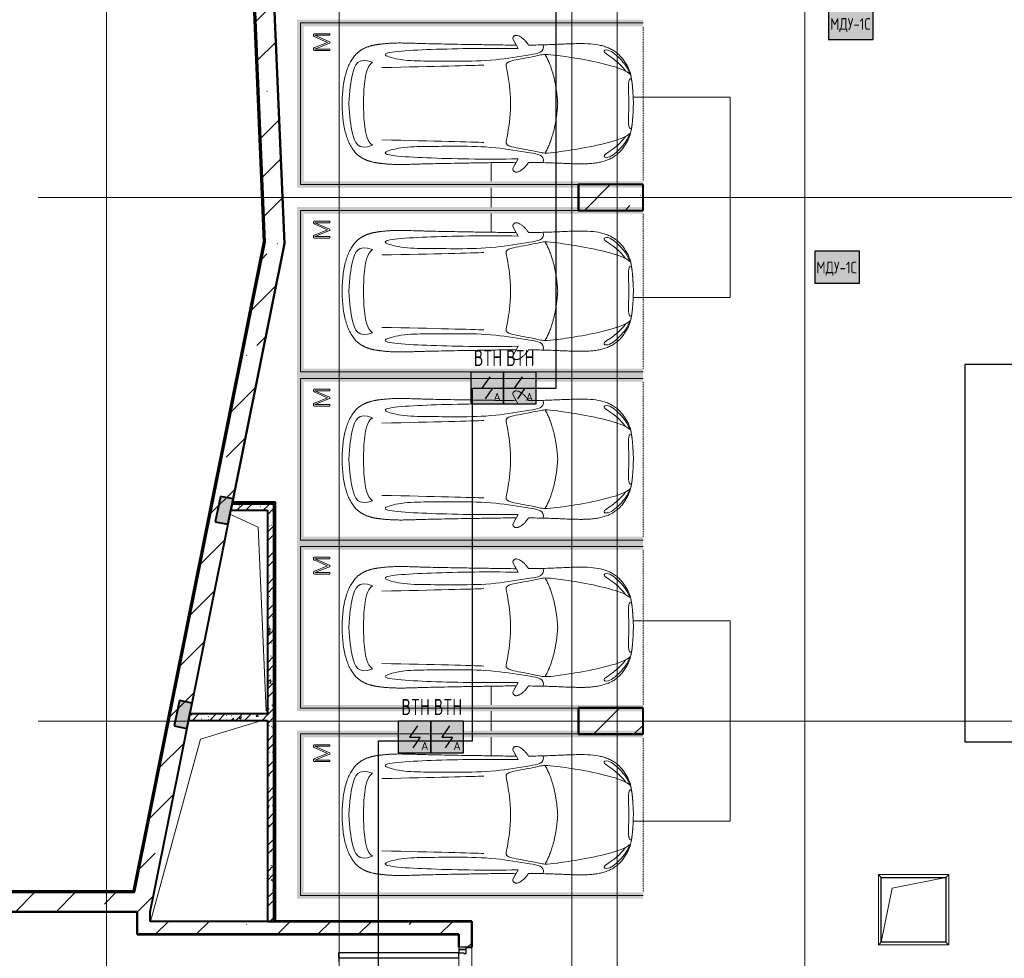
# Model space of a CAD drawing. Header units: millimetres. Extents: x -135639 to 224623, y -383017 to -59102.
# Tile 183 of 256: x 69253 to 84482, y -275387 to -260866. Entities that reach past the tile are written whole.
import ezdxf
from ezdxf.enums import TextEntityAlignment as Align

# ---------------------------------------------------------------- set-up
doc = ezdxf.new("R2010")
doc.units = ezdxf.units.MM
for name, pattern in [('CONTINOUS', [0]), ('Линия сетки', [25, 20, -2.5, 0, -2.5]), ('Невидимые', [5, 3, -2]), ('Штрих_3_3_', [6, 3, -3])]:
    doc.linetypes.add(name, pattern=pattern)
for name, color, linetype, lineweight in [('A-000-M_MASS', 7, 'Continuous', 18), ('A-200-M_WALL', 7, 'Continuous', 18), ('A-200-M_WALL_EXT', 7, 'Continuous', 18), ('A-200-M_WALL_INT', 7, 'Continuous', 18), ('A-200-M_WALL_PAT', 7, 'Continuous', 40), ('A-314-M_WINDOW', 7, 'Continuous', 18), ('A-325-M_DOOR', 7, 'Continuous', 18), ('A-325-M_DOOR__FRAME', 7, 'Continuous', 30), ('A-325-M_DOOR_OPENING', 7, 'Continuous', 18), ('A-325-M_DOOR_PANEL', 7, 'Continuous', 30), ('C-953-M_PARKING', 7, 'Continuous', 18), ('C-953-MH_PARKING', 7, 'Невидимые', 18), ('S-160-M_FOUND', 7, 'Continuous', 18), ('S-280-M_COLUMN', 7, 'Continuous', 18), ('S-280-M_STRUCT_FRAME', 7, 'Continuous', 18), ('Z-030-M_GRID', 7, 'Continuous', 9), ('Арматура воздуховодов', 7, 'Continuous', 18), ('ОС', 5, 'Continuous', 25), ('ПС', 7, 'Continuous', 40), ('СС-011-ПОЖ-СИГНАЛИЗАЦИЯ', 1, 'Continuous', 30)]:
    doc.layers.add(name, color=color, linetype=linetype, lineweight=lineweight)
doc.layers.add('ССПС', color=5, linetype='Continuous')
doc.styles.add('1111', font='isocpeur.ttf')
pattern_1 = [(50, (0, 0), (437.2423, -38.2536), [45.72, -502.92]), (355, (0, 0), (-84.5828, 458.5367), [36.576, -402.336]), (100.451, (36.44, -3.2), (352.662, 420.2802), [38.856, -427.416]), (46.184, (0, 121.9), (650.59, -100.9033), [68.58, -754.38]), (96.636, (54.2, 113.5), (569.766, 593.8263), [58.284, -641.125]), (351.184, (0, 121.9), (569.7716, 593.8214), [54.864, -603.504]), (21, (60.96, 91.44), (363.875, -245.4366), [45.72, -502.92]), (326, (60.96, 91.44), (148.3253, 442.0518), [36.576, -402.336]), (71.451, (91.3, 71), (512.201, 196.6115), [38.856, -427.416]), (37.5, (0, 0), (7.41278, 202.9318), [6.706, -390.754, 6.706, -401.726, -403.86]), (37.5, (0, 0), (7.41278, 202.9318), [-805.891, 6.706, -397.154]), (7.5, (0, 0), (160.36715, 240.43305), [6.706, -226.162, 6.706, -381.61, -153.924]), (7.5, (0, 0), (160.36715, 240.43305), [-621.182, 6.706, -147.218]), (327.5, (-135.94, 0), (325.41783, -13.7491), [6.706, -145.694, 6.706, -468.782, -630.936]), (327.5, (-135.94, 0), (325.41783, -13.7491), [-627.888, 6.706, -624.23]), (317.5, (-196.9, 0), (355.51, 61.0244), [6.706, -191.414, 6.706, -309.067, -448.056]), (317.5, (-196.9, 0), (355.51, 61.0244), [-513.893, 6.706, -441.35])]
pattern_2 = [(45, (0, 0), (-202.05576, 202.05576), []), (45, (134.7, 0), (-202.05576, 202.05576), [])]
pattern_3 = [(0, (0, 0), (812.8, 203.2), [67.056, -542.544, 67.056, -542.544, -3251.2]), (0, (0, 0), (812.8, 203.2), [-1219.2, 67.056, -1152.144, 67.056, -542.544, -1422.4]), (0, (0, 0), (812.8, 203.2), [-3048, 67.056, -339.344, 67.056, -948.944]), (120, (304.8, 101.6), (-582.37636, 602.30545), [67.056, -542.544, 67.056, -542.544, -3251.2]), (120, (304.8, 101.6), (-582.37636, 602.30545), [-1219.2, 67.056, -1152.144, 67.056, -542.544, -1422.4]), (120, (304.8, 101.6), (-582.37636, 602.30545), [-3048, 67.056, -339.344, 67.056, -948.944]), (240, (406.4, 508), (-230.42364, -805.50545), [67.056, -542.544, 67.056, -542.544, -3251.2]), (240, (406.4, 508), (-230.42364, -805.50545), [-1219.2, 67.056, -1152.144, 67.056, -542.544, -1422.4]), (240, (406.4, 508), (-230.42364, -805.50545), [-3048, 67.056, -339.344, 67.056, -948.944])]
pattern_4 = [(45, (0, 0), (-628.618, 628.618), []), (45, (628.6, 0), (-628.618, 628.618), [1111.25, -222.25, 6.706, -215.544])]

# ---------------------------------------------------------------- blocks, each defined once
blk = doc.blocks.new('A_PAR_Parking - M-V4-B2_-11_400_')
at = {"layer": 'C-953-M_PARKING', "true_color": 0xf7f9fb}
blk.add_hatch(color=7, dxfattribs=at).paths.add_polyline_path([(-1300, -2580), (-1300, -2650), (-1200, -2650), (-1200, 2600), (1200, 2600), (1200, -2650), (1300, -2650), (1300, 2700), (-1300, 2700), (-1300, -1886)])
at = {"layer": 'A-000-M_MASS', "color": 253, "true_color": 0xaaaaaa}
for p, q in [((-853, -717), (-993, -639)), ((-906, -687), (-993, -639)), ((853, -717), (993, -639)), ((993, -639), (906, -687))]:
    blk.add_line(p, q, dxfattribs=at)
for centre, start, end in [((-1010, -678), 66.0695, 136.5816), ((1010, -678), 43.4184, 113.9305)]:
    blk.add_arc(centre, 42.2, start, end, dxfattribs=at)
for points, knots in [([(0, 2004), (-45, 2004), (-132, 2001), (-252, 1991), (-362, 1974), (-495, 1942), (-607, 1900), (-686, 1853), (-726, 1824), (-753, 1802), (-774, 1782), (-789, 1766), (-799, 1753), (-809, 1740), (-819, 1727), (-828, 1714), (-836, 1701), (-844, 1688), (-851, 1674), (-858, 1661), (-864, 1647), (-870, 1634), (-876, 1620), (-881, 1606), (-885, 1592), (-890, 1578), (-894, 1565), (-897, 1551), (-901, 1537), (-904, 1524), (-907, 1510), (-909, 1497), (-912, 1483), (-914, 1470), (-916, 1457), (-918, 1444), (-919, 1432), (-921, 1419), (-923, 1403), (-925, 1383), (-928, 1361), (-930, 1339), (-932, 1318), (-934, 1290), (-936, 1257), (-938, 1218), (-939, 1179), (-940, 1139), (-940, 1097), (-940, 1053), (-939, 1007), (-938, 956), (-936, 902), (-934, 844), (-932, 780), (-930, 688), (-926, 559), (-923, 376), (-919, 163), (-915, -82), (-911, -315), (-908, -521), (-907, -631), (-906, -687)], [0, 0, 0, 0, 0.02381, 0.047619, 0.071429, 0.095238, 0.142857, 0.166667, 0.178571, 0.190476, 0.202381, 0.208333, 0.214286, 0.220238, 0.22619, 0.232143, 0.238095, 0.244048, 0.25, 0.255952, 0.261905, 0.267857, 0.27381, 0.279762, 0.285714, 0.291667, 0.297619, 0.303571, 0.309524, 0.315476, 0.321429, 0.327381, 0.333333, 0.339286, 0.345238, 0.35119, 0.357143, 0.363095, 0.369048, 0.380952, 0.392857, 0.404762, 0.416667, 0.428571, 0.452381, 0.47619, 0.5, 0.52381, 0.547619, 0.571429, 0.595238, 0.619048, 0.642857, 0.666667, 0.690476, 0.714286, 0.761905, 0.809524, 0.857143, 0.904762, 0.952381, 0.97619, 1, 1, 1, 1]), ([(906, -687), (907, -631), (908, -521), (911, -367), (913, -222), (916, -41), (919, 163), (923, 376), (926, 559), (930, 688), (932, 780), (935, 865), (938, 958), (939, 1039), (940, 1097), (940, 1139), (939, 1179), (938, 1218), (937, 1250), (935, 1277), (933, 1304), (930, 1332), (928, 1361), (925, 1383), (923, 1403), (921, 1419), (919, 1432), (918, 1444), (916, 1457), (914, 1470), (912, 1483), (909, 1497), (907, 1510), (904, 1524), (901, 1537), (897, 1551), (894, 1565), (890, 1578), (885, 1592), (881, 1606), (876, 1620), (870, 1634), (864, 1647), (858, 1661), (851, 1674), (844, 1688), (836, 1701), (828, 1714), (819, 1727), (809, 1740), (799, 1753), (789, 1766), (774, 1782), (753, 1802), (726, 1824), (686, 1853), (630, 1886), (551, 1921), (462, 1950), (362, 1974), (252, 1991), (132, 2001), (45, 2004), (0, 2004)], [0, 0, 0, 0, 0.02381, 0.047619, 0.071429, 0.095238, 0.142857, 0.190476, 0.238095, 0.285714, 0.309524, 0.333333, 0.380952, 0.428571, 0.452381, 0.47619, 0.5, 0.52381, 0.547619, 0.559524, 0.571429, 0.595238, 0.607143, 0.619048, 0.630952, 0.636905, 0.642857, 0.64881, 0.654762, 0.660714, 0.666667, 0.672619, 0.678571, 0.684524, 0.690476, 0.696429, 0.702381, 0.708333, 0.714286, 0.720238, 0.72619, 0.732143, 0.738095, 0.744048, 0.75, 0.755952, 0.761905, 0.767857, 0.77381, 0.779762, 0.785714, 0.791667, 0.797619, 0.809524, 0.821429, 0.833333, 0.857143, 0.880952, 0.904762, 0.928571, 0.952381, 0.97619, 1, 1, 1, 1]), ([(-643, 1535), (-732, 1765), (-468, 1855), (-203, 1891), (-2, 1902)], [0, 0, 0, 0, 0.867049, 1.684227, 1.684227, 1.684227, 1.684227]), ([(643, 1535), (732, 1765), (468, 1855), (203, 1891), (2, 1902)], [0, 0, 0, 0, 0.867049, 1.684227, 1.684227, 1.684227, 1.684227]), ([(-643, 1535), (-570, 1622), (-349, 1664), (-124, 1672), (-2, 1676)], [0, 0, 0, 0, 0.616728, 1.242165, 1.242165, 1.242165, 1.242165]), ([(643, 1535), (570, 1622), (349, 1664), (124, 1672), (2, 1676)], [0, 0, 0, 0, 0.616728, 1.242165, 1.242165, 1.242165, 1.242165]), ([(-908, -1106), (-792, -1130), (-753, -859), (-663, -332), (-655, 196), (-661, 684), (-663, 1068), (-764, 1443), (-817, 1157), (-842, 605), (-857, 17), (-857, -454), (-853, -717)], [0, 0, 0, 0, 1.013953, 2.476159, 4.172855, 5.704608, 7.082231, 8.244161, 9.589947, 11.154659, 12.917121, 14.362976, 14.362976, 14.362976, 14.362976]), ([(908, -1106), (792, -1130), (753, -859), (663, -332), (655, 196), (661, 684), (663, 1068), (764, 1443), (817, 1157), (842, 605), (857, 17), (857, -454), (853, -717)], [0, 0, 0, 0, 1.013953, 2.476159, 4.172855, 5.704608, 7.082231, 8.244161, 9.589947, 11.154659, 12.917121, 14.362976, 14.362976, 14.362976, 14.362976]), ([(-459, -2446), (-508, -2398), (-601, -2147), (-696, -1684), (-744, -1354), (-774, -1106), (-734, -996), (-660, -552), (-618, -522), (-447, -565), (-234, -590), (-2, -602)], [0, 0, 0, 0, 0.884172, 2.058368, 3.212407, 3.977765, 4.871213, 5.547774, 6.288901, 6.772879, 7.454401, 7.454401, 7.454401, 7.454401]), ([(459, -2446), (508, -2398), (601, -2147), (696, -1684), (744, -1354), (774, -1106), (734, -996), (660, -552), (618, -522), (447, -565), (234, -590), (2, -602)], [0, 0, 0, 0, 0.884172, 2.058368, 3.212407, 3.977765, 4.871213, 5.547774, 6.288901, 6.772879, 7.454401, 7.454401, 7.454401, 7.454401]), ([(-1041, -649), (-1045, -652), (-1050, -658), (-1054, -666), (-1056, -673), (-1058, -680), (-1059, -690), (-1057, -703), (-1053, -719), (-1043, -742), (-1026, -771), (-1000, -803), (-971, -832), (-944, -853), (-923, -867), (-913, -873), (-908, -876)], [0, 0, 0, 0, 0.066667, 0.1, 0.133333, 0.166667, 0.2, 0.266667, 0.333333, 0.4, 0.533333, 0.65, 0.766667, 0.883333, 0.941667, 1, 1, 1, 1]), ([(908, -876), (914, -873), (926, -866), (944, -853), (962, -839), (985, -818), (1011, -790), (1036, -756), (1052, -723), (1058, -702), (1058, -688), (1058, -682), (1057, -675), (1055, -669), (1053, -664), (1049, -657), (1044, -652), (1041, -649)], [0, 0, 0, 0, 0.066667, 0.133333, 0.2, 0.266667, 0.4, 0.533333, 0.65, 0.766667, 0.795833, 0.825, 0.854167, 0.883333, 0.9125, 0.941667, 1, 1, 1, 1]), ([(-908, -876), (-908, -970), (-911, -1145), (-919, -1337), (-925, -1476), (-928, -1559), (-929, -1622), (-930, -1660), (-930, -1690), (-930, -1713), (-929, -1734), (-929, -1756), (-928, -1777), (-927, -1805), (-925, -1840), (-921, -1880), (-916, -1919), (-910, -1957), (-902, -1994), (-893, -2030), (-882, -2065), (-870, -2099), (-856, -2133), (-840, -2165), (-821, -2196), (-801, -2225), (-772, -2263), (-729, -2308), (-668, -2356), (-604, -2396), (-554, -2423), (-519, -2438), (-496, -2446), (-474, -2453), (-452, -2458), (-432, -2462), (-414, -2466), (-402, -2468), (-391, -2470), (-383, -2471), (-376, -2473), (-370, -2474), (-365, -2475), (-360, -2475), (-354, -2476), (-349, -2477), (-343, -2478), (-337, -2479), (-328, -2480), (-318, -2481), (-305, -2483), (-293, -2484), (-280, -2486), (-266, -2487), (-251, -2488), (-235, -2489), (-218, -2491), (-199, -2492), (-179, -2493), (-158, -2495), (-135, -2496), (-111, -2497), (-86, -2498), (-50, -2499), (-20, -2500), (1, -2501)], [0, 0, 0, 0, 0.081633, 0.163265, 0.204082, 0.244898, 0.265306, 0.285714, 0.295918, 0.306122, 0.316327, 0.326531, 0.336735, 0.346939, 0.367347, 0.387755, 0.408163, 0.428571, 0.44898, 0.469388, 0.489796, 0.510204, 0.530612, 0.55102, 0.571429, 0.591837, 0.612245, 0.653061, 0.693878, 0.734694, 0.77551, 0.795918, 0.816327, 0.836735, 0.857143, 0.877551, 0.887755, 0.897959, 0.903061, 0.908163, 0.913265, 0.915816, 0.918367, 0.920918, 0.923469, 0.92602, 0.928571, 0.931122, 0.933673, 0.938776, 0.942602, 0.946429, 0.950255, 0.954082, 0.957908, 0.961735, 0.965561, 0.969388, 0.973214, 0.977041, 0.980867, 0.984694, 0.98852, 0.992347, 1, 1, 1, 1]), ([(1, -2501), (15, -2501), (42, -2500), (79, -2498), (108, -2497), (129, -2496), (145, -2495), (160, -2494), (174, -2494), (188, -2493), (205, -2492), (221, -2490), (237, -2489), (247, -2488), (258, -2488), (268, -2487), (277, -2486), (289, -2485), (303, -2483), (316, -2482), (325, -2480), (332, -2479), (338, -2479), (345, -2478), (350, -2477), (358, -2476), (365, -2474), (371, -2473), (377, -2472), (385, -2471), (393, -2469), (403, -2467), (416, -2465), (429, -2463), (442, -2460), (454, -2458), (465, -2455), (476, -2452), (487, -2449), (501, -2445), (521, -2437), (547, -2426), (575, -2412), (606, -2395), (637, -2376), (679, -2347), (730, -2307), (781, -2254), (824, -2196), (858, -2133), (884, -2065), (911, -1970), (929, -1835), (932, -1681), (928, -1539), (922, -1387), (912, -1177), (908, -982), (908, -876)], [0, 0, 0, 0, 0.005102, 0.010204, 0.015306, 0.017857, 0.020408, 0.022959, 0.02551, 0.028061, 0.030612, 0.035714, 0.038265, 0.040816, 0.043367, 0.045918, 0.048469, 0.05102, 0.056122, 0.061224, 0.063776, 0.066327, 0.068878, 0.071429, 0.07398, 0.076531, 0.081633, 0.084184, 0.086735, 0.091837, 0.096939, 0.102041, 0.112245, 0.122449, 0.132653, 0.142857, 0.153061, 0.163265, 0.173469, 0.183673, 0.204082, 0.22449, 0.244898, 0.265306, 0.285714, 0.306122, 0.346939, 0.387755, 0.428571, 0.469388, 0.510204, 0.55102, 0.632653, 0.72449, 0.770408, 0.816327, 0.908163, 1, 1, 1, 1]), ([(-480, -2441), (-586, -2392), (-719, -2283), (-847, -2128), (-828, -2057)], [0, 0, 0, 0, 0.53668, 1.024735, 1.024735, 1.024735, 1.024735]), ([(-828, -2057), (-803, -2016), (-728, -2173), (-566, -2339), (-505, -2381)], [0, 0, 0, 0, 0.497572, 1.022643, 1.022643, 1.022643, 1.022643]), ([(480, -2441), (586, -2392), (719, -2283), (847, -2128), (828, -2057)], [0, 0, 0, 0, 0.53668, 1.024735, 1.024735, 1.024735, 1.024735]), ([(828, -2057), (803, -2016), (728, -2173), (566, -2339), (505, -2381)], [0, 0, 0, 0, 0.497572, 1.022643, 1.022643, 1.022643, 1.022643])]:
    blk.add_open_spline(points, degree=3, knots=knots, dxfattribs=at)
for points, degree in [([(-599, -190), (-592, -24), (-575, 588), (-560, 1389)], 3), ([(599, -190), (592, -24), (575, 588), (560, 1389)], 3), ([(-2, -1330), (-478, -1299), (-762, -1135)], 2), ([(2, -1330), (478, -1299), (762, -1135)], 2), ([(-376, -2470), (-425, -2412), (-257, -2425), (-2, -2432)], 3), ([(376, -2470), (425, -2412), (257, -2425), (2, -2432)], 3)]:
    blk.add_open_spline(points, degree=degree, dxfattribs=at)
at = {"layer": 'C-953-M_PARKING', "color": 253, "true_color": 0xaaaaaa}
for p, q in [((1250, 2650), (-1250, 2650)), ((-1250, 2650), (-1250, -2650)), ((1250, -2650), (1250, 2650)), ((826, 2443), (822, 2434)), ((833, 2446), (826, 2443)), ((846, 2446), (833, 2446)), ((855, 2445), (846, 2446)), ((861, 2442), (855, 2445)), ((866, 2437), (861, 2442)), ((869, 2430), (866, 2437)), ((1041, 2437), (1037, 2429)), ((1046, 2442), (1041, 2437)), ((1051, 2445), (1046, 2442)), ((1058, 2446), (1051, 2445)), ((1072, 2446), (1058, 2446)), ((1075, 2445), (1072, 2446)), ((1072, 2446), (1075, 2445)), ((1079, 2443), (1075, 2445)), ((1075, 2445), (1079, 2443)), ((1082, 2440), (1079, 2443)), ((1079, 2443), (1082, 2440)), ((1083, 2434), (1082, 2440)), ((822, 2434), (822, 2200)), ((846, 2200), (846, 2425)), ((846, 2425), (938, 2199)), ((950, 2232), (869, 2430)), ((1037, 2429), (950, 2232)), ((960, 2199), (1059, 2425)), ((1059, 2425), (1059, 2200)), ((1083, 2200), (1083, 2434)), ((822, 2200), (823, 2198)), ((823, 2198), (825, 2196)), ((825, 2196), (823, 2198)), ((825, 2196), (828, 2195)), ((828, 2195), (825, 2196)), ((828, 2195), (834, 2195)), ((834, 2195), (840, 2195)), ((840, 2195), (844, 2196)), ((844, 2196), (840, 2195)), ((844, 2196), (846, 2198)), ((846, 2198), (844, 2196)), ((846, 2198), (846, 2200)), ((938, 2199), (939, 2197)), ((939, 2197), (938, 2199)), ((939, 2197), (941, 2196)), ((941, 2196), (939, 2197)), ((941, 2196), (944, 2195)), ((944, 2195), (941, 2196)), ((944, 2195), (949, 2195)), ((949, 2195), (944, 2195)), ((949, 2195), (953, 2195)), ((953, 2195), (949, 2195)), ((953, 2195), (956, 2196)), ((956, 2196), (953, 2195)), ((956, 2196), (958, 2197)), ((958, 2197), (956, 2196)), ((958, 2197), (960, 2199)), ((960, 2199), (958, 2197)), ((1059, 2200), (1059, 2198)), ((1059, 2198), (1061, 2196)), ((1061, 2196), (1059, 2198)), ((1061, 2196), (1065, 2195)), ((1065, 2195), (1061, 2196)), ((1065, 2195), (1070, 2195)), ((1070, 2195), (1076, 2195)), ((1076, 2195), (1080, 2196)), ((1080, 2196), (1076, 2195)), ((1080, 2196), (1082, 2198)), ((1082, 2198), (1080, 2196)), ((1082, 2198), (1083, 2200)), ((1083, 2200), (1082, 2198))]:
    blk.add_line(p, q, dxfattribs=at)
at = {"layer": 'C-953-MH_PARKING', "color": 253, "linetype": 'Штрих_3_3_', "true_color": 0xaaaaaa}
blk.add_line((-1200, -2650), (1200, -2650), dxfattribs=at)
blk = doc.blocks.new('101_Дверь_Двупольная - _ПЧ_Мет_3600х2430_EI60-4161736-B2_-11_400_')
at = {"layer": 'A-325-M_DOOR', "color": 253, "lineweight": 30, "true_color": 0xaaaaaa}
for p, q in [((-1930, 100), (-1965, 100)), ((-1965, 100), (-1965, -15)), ((-1930, -15), (-1930, 100)), ((1965, 100), (1930, 100)), ((1930, 100), (1930, -15)), ((1965, -15), (1965, 100)), ((-1965, -15), (-1930, -15)), ((1930, -15), (1965, -15))]:
    blk.add_line(p, q, dxfattribs=at)
at = {"layer": 'A-325-M_DOOR__FRAME', "color": 253, "true_color": 0xaaaaaa}
for p, q in [((-1880, 100), (-1930, 100)), ((-1930, 100), (-1930, -15)), ((-1880, 20), (-1880, 100)), ((-1870, 20), (-1880, 20)), ((-1870, -15), (-1870, 20)), ((1880, 20), (1870, 20)), ((1870, 20), (1870, -15)), ((1930, 100), (1880, 100)), ((1880, 100), (1880, 20)), ((1930, -15), (1930, 100)), ((-1930, -15), (-1870, -15)), ((1870, -15), (1930, -15))]:
    blk.add_line(p, q, dxfattribs=at)
at = {"layer": 'A-325-M_DOOR_PANEL', "color": 253, "true_color": 0xaaaaaa}
for p, q in [((-1800, 2000), (-1880, 2000)), ((-1880, 2000), (-1880, 100)), ((-1800, 100), (-1800, 2000)), ((1880, 1960), (1800, 1960)), ((1800, 1960), (1800, 100)), ((1880, 100), (1880, 1960)), ((-1880, 100), (-1800, 100)), ((1800, 100), (1880, 100))]:
    blk.add_line(p, q, dxfattribs=at)
at = {"layer": 'A-325-M_DOOR_PANEL', "color": 253, "lineweight": 18, "true_color": 0xaaaaaa}
for centre, radius, start, end in [((-1880, 100), 1900, 360, 90), ((1880, 100), 1860, 90, 180)]:
    blk.add_arc(centre, radius, start, end, dxfattribs=at)
blk = doc.blocks.new('105_Приямок_C крышкой - 1000x1000-3524621-B2_-11_400_')
at = {"layer": 'A-314-M_WINDOW', "color": 253, "true_color": 0xaaaaaa}
for p, q in [((-545, -545), (-545, 545)), ((-545, 545), (545, 545)), ((545, 545), (545, -545)), ((545, -545), (-545, -545))]:
    blk.add_line(p, q, dxfattribs=at)
at = {"layer": 'S-280-M_STRUCT_FRAME', "color": 253, "true_color": 0xaaaaaa}
for p, q in [((-500, 500), (-545, 545)), ((500, 500), (545, 545)), ((-500, -500), (-545, -545)), ((500, -500), (545, -545))]:
    blk.add_line(p, q, dxfattribs=at)
blk = doc.blocks.new('135_SLK_GD_AR_rvt-1-B2_-11_400_')
at = {"layer": 'A-200-M_WALL_PAT', "lineweight": 18, "true_color": 0xcbcbcb}
for points in [[(81030, 93043), (81108, 93435), (80912, 93474), (80834, 93082)], [(80396, 89885), (80475, 90278), (80279, 90317), (80200, 89925)]]:
    blk.add_hatch(color=9, dxfattribs=at).paths.add_polyline_path(points)
at = {"layer": 'A-200-M_WALL_PAT', "lineweight": 9, "true_color": 0xaaaaaa}
h = blk.add_hatch(dxfattribs=at)
h.set_pattern_fill('FP_1', color=253, style=0, pattern_type=2)
h.set_pattern_definition(pattern_1)
h.paths.add_polyline_path([(81073, 93260), (81640, 93260), (81640, 93360), (81093, 93360)])
h = blk.add_hatch(dxfattribs=at)
h.set_pattern_fill('FP_2', color=253, style=0, pattern_type=2)
h.set_pattern_definition(pattern_2)
h.paths.add_polyline_path([(81073, 93260), (81640, 93260), (81640, 93360), (81093, 93360)])
h = blk.add_hatch(dxfattribs=at)
h.set_pattern_fill('FP_4', color=253, style=0, pattern_type=2)
h.set_pattern_definition(pattern_3)
h.paths.add_polyline_path([(81740, 93360), (81760, 93360), (81760, 93380), (81097, 93380), (81093, 93360), (81140, 93360)])
h = blk.add_hatch(dxfattribs=at)
h.set_pattern_fill('FP_1', color=253, style=0, pattern_type=2)
h.set_pattern_definition(pattern_1)
h.paths.add_polyline_path([(81640, 86900), (81740, 86900), (81740, 93360), (81640, 93360), (81640, 88182)])
h = blk.add_hatch(dxfattribs=at)
h.set_pattern_fill('FP_2', color=253, style=0, pattern_type=2)
h.set_pattern_definition(pattern_2)
h.paths.add_polyline_path([(81640, 86900), (81740, 86900), (81740, 93360), (81640, 93360), (81640, 88182)])
h = blk.add_hatch(dxfattribs=at)
h.set_pattern_fill('FP_4', color=253, style=0, pattern_type=2)
h.set_pattern_definition(pattern_3)
h.paths.add_polyline_path([(81760, 86900), (81760, 93360), (81740, 93360), (81740, 86900)])
h = blk.add_hatch(dxfattribs=at)
h.set_pattern_fill('FP_1', color=253, style=0, pattern_type=2)
h.set_pattern_definition(pattern_1)
h.paths.add_polyline_path([(80421, 90010), (81640, 90010), (81640, 90110), (80441, 90110)])
h = blk.add_hatch(dxfattribs=at)
h.set_pattern_fill('FP_2', color=253, style=0, pattern_type=2)
h.set_pattern_definition(pattern_2)
h.paths.add_polyline_path([(80421, 90010), (81640, 90010), (81640, 90110), (80441, 90110)])
at = {"color": 253, "lineweight": 18, "true_color": 0xaaaaaa}
for p, q in [((81061, 93200), (81496, 92997)), ((81496, 92997), (81620, 90150)), ((81555, 90010), (80606, 89720)), ((80606, 89720), (79830, 86900))]:
    blk.add_line(p, q, dxfattribs=at)
at = {"layer": 'A-200-M_WALL', "color": 253, "lineweight": 40, "true_color": 0xaaaaaa}
for p, q in [((80912, 93474), (80834, 93082)), ((81108, 93435), (80912, 93474)), ((81093, 93360), (81073, 93260)), ((81073, 93260), (81093, 93360)), ((81097, 93380), (81093, 93360)), ((81098, 93385), (81097, 93380)), ((81760, 93380), (81097, 93380)), ((81098, 93385), (81108, 93435)), ((81760, 93380), (81760, 93360)), ((81760, 86900), (81760, 93360)), ((81030, 93043), (81073, 93260)), ((80834, 93082), (81030, 93043)), ((80279, 90317), (80200, 89925)), ((80475, 90278), (80279, 90317)), ((80441, 90110), (80475, 90278)), ((80396, 89885), (80421, 90010)), ((80441, 90110), (80421, 90010)), ((80421, 90010), (80441, 90110)), ((80200, 89925), (80396, 89885))]:
    blk.add_line(p, q, dxfattribs=at)
at = {"layer": 'A-200-M_WALL_INT', "color": 253, "lineweight": 40, "true_color": 0xaaaaaa}
for p, q in [((81181, 114225), (81902, 97387)), ((81904, 97387), (81183, 114225)), ((86450, 98302), (86448, 98302)), ((86448, 98302), (86448, 97898)), ((87452, 98302), (86450, 98302)), ((87452, 98300), (87452, 98302)), ((87452, 97898), (87452, 98300)), ((86448, 97898), (86450, 97898)), ((86450, 97898), (87450, 97898)), ((87450, 97898), (87452, 97898)), ((81902, 97388), (81098, 93385)), ((81101, 93385), (81904, 97387)), ((81904, 97387), (81902, 97388)), ((81902, 97387), (81904, 97387)), ((81640, 93360), (81093, 93360)), ((81093, 93360), (81740, 93360)), ((81765, 93385), (81101, 93385)), ((81740, 93360), (81640, 93360)), ((81740, 86900), (81740, 93360)), ((81740, 93360), (81740, 86900)), ((81765, 93380), (81765, 93385)), ((81765, 93360), (81765, 93380)), ((81765, 86900), (81765, 93360)), ((81073, 93260), (81640, 93260)), ((81640, 93260), (81640, 90110)), ((86450, 90202), (86448, 90202)), ((86448, 90202), (86448, 89798)), ((87452, 90202), (86450, 90202)), ((87452, 90200), (87452, 90202)), ((87452, 89798), (87452, 90200)), ((80421, 90010), (81640, 90010)), ((81640, 90110), (80441, 90110)), ((81640, 90010), (81640, 86900)), ((86448, 89798), (86450, 89798)), ((86450, 89798), (87450, 89798)), ((87450, 89798), (87452, 89798)), ((79625, 87050), (70530, 87050)), ((70532, 87048), (79625, 87048)), ((79627, 87050), (79625, 87050)), ((79625, 87048), (79625, 86700)), ((79627, 86700), (79627, 87050)), ((81640, 86900), (81740, 86900)), ((81740, 86900), (81765, 86900)), ((84802, 86902), (81765, 86902)), ((81765, 86902), (81765, 86900)), ((81765, 86900), (84800, 86900)), ((84800, 86900), (84800, 86500)), ((84802, 86900), (84802, 86902)), ((84802, 86500), (84802, 86900)), ((79625, 86700), (79625, 86698)), ((79625, 86698), (84598, 86698)), ((84598, 86700), (79627, 86700)), ((84600, 86700), (84598, 86700)), ((84598, 86698), (84598, 86500)), ((84600, 86500), (84600, 86700)), ((84598, 86500), (84600, 86500)), ((84800, 86500), (84802, 86500))]:
    blk.add_line(p, q, dxfattribs=at)
at = {"layer": 'A-314-M_WINDOW', "color": 253, "lineweight": 18, "true_color": 0xaaaaaa}
blk.add_blockref('105_Приямок_C крышкой - 1000x1000-3524621-B2_-11_400_', (91635, 87080), dxfattribs=at)
at = {"layer": 'A-325-M_DOOR', "color": 253, "lineweight": 18, "true_color": 0xaaaaaa, "rotation": 89.9999999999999}
blk.add_blockref('101_Дверь_Двупольная - _ПЧ_Мет_3600х2430_EI60-4161736-B2_-11_400_', (84700, 84535), dxfattribs=at)
at = {"layer": 'C-953-M_PARKING', "color": 253, "lineweight": 18, "true_color": 0xaaaaaa, "rotation": 89.99999999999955}
for p in [(84800, 99550), (84800, 96650), (84800, 94050), (84800, 91450), (84800, 88550)]:
    blk.add_blockref('A_PAR_Parking - M-V4-B2_-11_400_', p, dxfattribs=at)
blk = doc.blocks.new('Бетон-Прямоугольная-Колонна - CLM_Подземные этажи_В40-400х1000-V193-B2_-11_400_')
at = {"layer": 'S-280-M_COLUMN', "lineweight": 9, "true_color": 0xaaaaaa}
h = blk.add_hatch(dxfattribs=at)
h.set_pattern_fill('FP_72', color=253, style=0, pattern_type=2)
h.set_pattern_definition([(315, (-90000, 86950), (628.618, 628.618), []), (315, (-90000, 86321.4), (628.618, 628.618), [1111.25, -222.25, 6.706, -215.544])])
h.paths.add_polyline_path([(-200, 500), (-200, -500), (200, -500), (200, 500), (181, 500)])
at = {"layer": 'S-280-M_COLUMN', "color": 253, "lineweight": 40, "true_color": 0xaaaaaa}
for p, q in [((200, 500), (-200, 500)), ((-200, 500), (-200, -500)), ((200, -500), (200, 500)), ((-200, -500), (200, -500))]:
    blk.add_line(p, q, dxfattribs=at)
blk = doc.blocks.new('Бетон-Прямоугольная-Колонна - CLM_Подземные этажи_В40-400х1000-V194-B2_-11_400_')
at = {"layer": 'S-280-M_COLUMN', "lineweight": 9, "true_color": 0xaaaaaa}
h = blk.add_hatch(dxfattribs=at)
h.set_pattern_fill('FP_73', color=253, style=0, pattern_type=2)
h.set_pattern_definition([(315, (-98100, 86950), (628.618, 628.618), []), (315, (-98100, 86321.4), (628.618, 628.618), [1111.25, -222.25, 6.706, -215.544])])
h.paths.add_polyline_path([(-200, 500), (-200, -500), (200, -500), (200, 500), (74, 500)])
at = {"layer": 'S-280-M_COLUMN', "color": 253, "lineweight": 40, "true_color": 0xaaaaaa}
for p, q in [((200, 500), (-200, 500)), ((-200, 500), (-200, -500)), ((200, -500), (200, 500)), ((-200, -500), (200, -500))]:
    blk.add_line(p, q, dxfattribs=at)
blk = doc.blocks.new('ADSK_ОбобщеннаяМодель_ОтверстиеПрямоугольное_вПерекрытии - ADSK_ОтверстиеПрямоугольное_вПерекрытии-660398-B2_-11_400_')
at = {"layer": 'A-000-M_MASS', "color": 253, "lineweight": 30, "true_color": 0xaaaaaa}
for p, q in [((-500, 500), (500, 500)), ((-500, -500), (-500, 500)), ((500, 500), (500, -500)), ((500, -500), (-500, -500))]:
    blk.add_line(p, q, dxfattribs=at)
at = {"layer": 'A-000-M_MASS', "color": 253, "true_color": 0xaaaaaa}
for p, q in [((-333, 333), (500, 500)), ((-500, -500), (-333, 333))]:
    blk.add_line(p, q, dxfattribs=at)
blk = doc.blocks.new('ADSK_Дверь_Проем - ADSK_Дверь_Проем-2082792-B2_-11_400_')
at = {"layer": 'A-325-M_DOOR_OPENING', "color": 253, "true_color": 0xaaaaaa}
for p, q in [((-1965, 100), (1965, 100)), ((-1965, -100), (1965, -100))]:
    blk.add_line(p, q, dxfattribs=at)
blk = doc.blocks.new('135_SLK_GD_KR_rvt-1-B2_-11_400_')
at = {"layer": 'A-200-M_WALL_PAT', "lineweight": 9, "true_color": 0xaaaaaa}
h = blk.add_hatch(dxfattribs=at)
h.set_pattern_fill('FP_5', color=253, style=0, pattern_type=2)
h.set_pattern_definition(pattern_4)
h.paths.add_polyline_path([(81902, 97388), (80386, 132809), (80087, 132797), (81601, 97411)])
h = blk.add_hatch(dxfattribs=at)
h.set_pattern_fill('FP_5', color=253, style=0, pattern_type=2)
h.set_pattern_definition(pattern_4)
h.paths.add_polyline_path([(79581, 87350), (79887, 87350), (81902, 97388), (81601, 97411), (79748, 88182)])
h = blk.add_hatch(dxfattribs=at)
h.set_pattern_fill('FP_5', color=253, style=0, pattern_type=2)
h.set_pattern_definition(pattern_4)
h.paths.add_polyline_path([(79627, 87050), (79827, 87050), (79887, 87350), (70230, 87350), (70230, 87050), (76981, 87050)])
h = blk.add_hatch(dxfattribs=at)
h.set_pattern_fill('FP_5', color=253, style=0, pattern_type=2)
h.set_pattern_definition(pattern_4)
h.paths.add_polyline_path([(79827, 86700), (79827, 87050), (79627, 87050), (79627, 86700)])
h = blk.add_hatch(dxfattribs=at)
h.set_pattern_fill('FP_5', color=253, style=0, pattern_type=2)
h.set_pattern_definition(pattern_4)
h.paths.add_polyline_path([(79827, 86700), (84600, 86700), (84600, 86900), (79827, 86900)])
h = blk.add_hatch(dxfattribs=at)
h.set_pattern_fill('FP_5', color=253, style=0, pattern_type=2)
h.set_pattern_definition(pattern_4)
h.paths.add_polyline_path([(84715, 80100), (84800, 80100), (84800, 80920), (84600, 80920), (84600, 80100)])
h.paths.add_polyline_path([(84800, 82120), (84800, 82570), (84600, 82570), (84600, 82120), (84715, 82120)])
h.paths.add_polyline_path([(84600, 86500), (84800, 86500), (84800, 86900), (84600, 86900), (84600, 86700)])
at = {"layer": 'A-200-M_WALL', "color": 253, "lineweight": 40, "true_color": 0xaaaaaa}
for p, q in [((80063, 133106), (81591, 97412)), ((80068, 133102), (81595, 97412)), ((80072, 133098), (81599, 97411)), ((81591, 97412), (79575, 87370)), ((81595, 97412), (79579, 87370)), ((81599, 97411), (79583, 87370)), ((79573, 87360), (70230, 87360)), ((79576, 87356), (70230, 87356)), ((79579, 87352), (70230, 87352)), ((79581, 87350), (70230, 87350)), ((70230, 87350), (79579, 87350)), ((79573, 87360), (79575, 87370)), ((79575, 87370), (79573, 87360)), ((79579, 87370), (79577, 87360)), ((79579, 87352), (79580, 87356)), ((79580, 87356), (79579, 87352)), ((79581, 87352), (79579, 87352)), ((79579, 87352), (79579, 87350)), ((79579, 87350), (79581, 87350)), ((79579, 87350), (79581, 87350)), ((79583, 87370), (79580, 87356)), ((79580, 87356), (79582, 87356)), ((79581, 87350), (79581, 87352)), ((79582, 87356), (79585, 87370))]:
    blk.add_line(p, q, dxfattribs=at)
at = {"layer": 'A-200-M_WALL_EXT', "color": 253, "lineweight": 40, "true_color": 0xaaaaaa}
for p, q in [((80053, 133115), (81581, 97413)), ((81902, 97388), (80386, 132809)), ((80087, 132797), (81601, 97411)), ((81601, 97411), (80087, 132797)), ((81581, 97413), (79565, 87370)), ((81601, 97411), (79581, 87350)), ((79585, 87370), (81601, 97411)), ((79887, 87350), (81902, 97388)), ((79565, 87370), (70230, 87370)), ((79581, 87350), (79585, 87370)), ((79827, 87050), (79887, 87350)), ((70530, 87050), (79627, 87050)), ((79627, 87050), (79627, 86700)), ((79827, 86900), (79827, 87050)), ((84600, 86900), (79827, 86900)), ((84800, 86900), (84600, 86900)), ((84800, 86500), (84800, 86900)), ((79627, 86700), (79827, 86700)), ((79827, 86700), (84600, 86700)), ((84600, 86700), (84600, 86500)), ((84715, 86500), (84800, 86500))]:
    blk.add_line(p, q, dxfattribs=at)
at = {"layer": 'S-160-M_FOUND', "color": 253, "true_color": 0xaaaaaa}
for p, q in [((88800, 99650), (87297, 99650)), ((88800, 96550), (88800, 99650)), ((85100, 98638), (85100, 98350)), ((85100, 98250), (85100, 97950)), ((85100, 97850), (85100, 97562)), ((87297, 96550), (88800, 96550)), ((88800, 91550), (87297, 91550)), ((88800, 88450), (88800, 91550)), ((85100, 90538), (85100, 90250)), ((85100, 90150), (85100, 89850)), ((85100, 89750), (85100, 89462)), ((87297, 88450), (88800, 88450))]:
    blk.add_line(p, q, dxfattribs=at)
at = {"layer": 'A-000-M_MASS', "color": 253, "lineweight": 18, "true_color": 0xaaaaaa}
blk.add_blockref('ADSK_ОбобщеннаяМодель_ОтверстиеПрямоугольное_вПерекрытии - ADSK_ОтверстиеПрямоугольное_вПерекрытии-660398-B2_-11_400_', (91635, 87080), dxfattribs=at)
at = {"layer": 'A-325-M_DOOR', "color": 253, "lineweight": 18, "true_color": 0xaaaaaa, "rotation": 269.9999999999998}
blk.add_blockref('ADSK_Дверь_Проем - ADSK_Дверь_Проем-2082792-B2_-11_400_', (84700, 84535), dxfattribs=at)
at = {"layer": 'S-280-M_COLUMN', "color": 253, "lineweight": 18, "true_color": 0xaaaaaa, "rotation": 90.00000000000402}
for name, p in [('Бетон-Прямоугольная-Колонна - CLM_Подземные этажи_В40-400х1000-V194-B2_-11_400_', (86950, 98100)), ('Бетон-Прямоугольная-Колонна - CLM_Подземные этажи_В40-400х1000-V193-B2_-11_400_', (86950, 90000))]:
    blk.add_blockref(name, p, dxfattribs=at)
blk = doc.blocks.new('-2 этаж')
at = {"layer": 'Z-030-M_GRID', "color": 253, "linetype": 'Линия сетки', "true_color": 0xaaaaaa}
for p, q in [((338242.3, -369623.5), (338242.3, -216207.4)), ((341842.3, -369623.3), (341842.3, -216207.4)), ((345442.3, -369623.1), (345442.3, -216207.4)), ((346142.3, -367088.3), (346142.3, -216207.4)), ((349042.3, -369622.9), (349042.3, -216207.4)), ((415037.9, -251827.3), (337187.5, -251827.3)), ((415038.4, -259927.3), (337187.5, -259927.3))]:
    blk.add_line(p, q, dxfattribs=at)
at = {"lineweight": 5}
for name in ['135_SLK_GD_KR_rvt-1-B2_-11_400_', '135_SLK_GD_AR_rvt-1-B2_-11_400_']:
    blk.add_blockref(name, (259092.3, -349927.3), dxfattribs=at)
blk = doc.blocks.new('*U4706')
at = {"lineweight": 35, "true_color": 0xffffff}
h = blk.add_hatch(color=7, dxfattribs=at)
h.dxf.hatch_style = 1
h.paths.add_polyline_path([(0, 500), (0, 0), (500, 0), (500, 500)])
at = {"color": 1, "linetype": 'ByBlock', "lineweight": -2}
for p, q in [((289, 426), (167, 250)), ((167, 250), (333, 250)), ((333, 250), (219, 86))]:
    blk.add_line(p, q, dxfattribs=at)
at = {"color": 1, "linetype": 'ByBlock', "lineweight": -2, "ltscale": 0.1}
blk.add_lwpolyline([(0, 500), (500, 500), (500, 0), (0, 0)], close=True, dxfattribs=at)
at = {"color": 1, "linetype": 'ByBlock', "lineweight": -2, "ltscale": 1000, "style": '1111'}
blk.add_text('A', height=128, dxfattribs=at).set_placement((403, 49), align=Align.CENTER)
at = {"color": 0, "linetype": 'ByBlock', "lineweight": -2, "style": '1111'}
blk.add_attdef('INDEX', (-63, -235), '', height=125, dxfattribs=at)
at = {"color": 0, "linetype": 'ByBlock', "lineweight": -2, "style": '1111', "flags": 1}
for tag, p in [('NAME_DEVICE', (-64, -421)), ('NUM_POM', (-82, -847))]:
    blk.add_attdef(tag, p, '', height=125, dxfattribs=at)
at = {"color": 0, "linetype": 'ByBlock', "lineweight": -2, "style": '1111', "width": 0.7}
blk.add_attdef('NUM_DEVICE', (-64, -630), '', height=125, dxfattribs=at)
blk = doc.blocks.new('ger')
at = {"lineweight": 40, "ltscale": 2, "true_color": 0xffffff}
h = blk.add_hatch(color=7, dxfattribs=at)
h.dxf.hatch_style = 1
h.paths.add_polyline_path([(491036, -67336), (491036, -66843), (490345, -66843), (490345, -67336)])
at = {"layer": 'ОС', "color": 1, "lineweight": 30}
blk.add_lwpolyline([(491036, -66843), (490345, -66843), (490345, -67336), (491036, -67336)], close=True, dxfattribs=at)
at = {"layer": 'ССПС', "color": 1, "lineweight": -2, "ltscale": 1000, "style": '1111', "width": 0.8}
blk.add_text('МДУ-1С', height=180, dxfattribs=at).set_placement((490371, -67186))

msp = doc.modelspace()

# ---------------------------------------------------------------- linework, layer by layer
at = {"layer": 'СС-011-ПОЖ-СИГНАЛИЗАЦИЯ', "lineweight": 30}
for points in [[(64011, -281561), (67953, -281561), (67953, -277831), (74802, -277831), (74802, -272025), (76259, -272025), (76259, -266569), (77550, -266569), (77550, -259489)], [(91281, -259461), (91281, -264891), (93194, -264891), (93194, -266199), (83871, -266199), (83871, -272037), (85763, -272037), (85763, -275635), (82135, -275635), (82135, -277896), (100698, -277896), (100698, -275563), (96658, -275563), (96658, -271950), (99741, -271950), (99741, -274682), (116762, -274682), (116762, -276892), (118083, -276892), (118083, -278109)]]:
    msp.add_lwpolyline(points, dxfattribs=at)

# ---------------------------------------------------------------- block references
at = {"color": 0}
msp.add_blockref('-2 этаж', (-267648, -11789), dxfattribs=at)
at = {"layer": 'Арматура воздуховодов', "lineweight": 30}
for p in [(-408582, -193836), (-408796, -197604)]:
    msp.add_blockref('ger', p, dxfattribs=at)
at = {"layer": 'ПС', "color": 7, "linetype": 'CONTINOUS', "lineweight": 30, "ltscale": 100}
ref = msp.add_blockref('*U4706', (76234, -266816), dxfattribs=dict(at, xscale=1.000736, yscale=1.000736, zscale=1.000736))
ref.add_attrib('NUM_DEVICE', 'BTH', dxfattribs={"layer": '0', "color": 0, "linetype": 'ByBlock', "lineweight": -2, "ltscale": 100, "height": 250.2, "style": '1111', "width": 0.7}).set_placement((76495, -266225), align=Align.CENTER)
ref = msp.add_blockref('*U4706', (76734, -266816), dxfattribs=dict(at, xscale=1.000736, yscale=1.000736, zscale=1.000736))
ref.add_attrib('NUM_DEVICE', 'BTH', dxfattribs={"layer": '0', "color": 0, "linetype": 'ByBlock', "lineweight": -2, "ltscale": 100, "height": 250.2, "style": '1111', "width": 0.7}).set_placement((76995, -266225), align=Align.CENTER)
ref = msp.add_blockref('*U4706', (75114, -272216), dxfattribs=dict(at, xscale=1.000736, yscale=1.000736, zscale=1.000736))
ref.add_attrib('NUM_DEVICE', 'BTH', dxfattribs={"layer": '0', "color": 0, "linetype": 'ByBlock', "lineweight": -2, "ltscale": 100, "height": 250.2, "style": '1111', "width": 0.7}).set_placement((75376, -271625), align=Align.CENTER)
ref = msp.add_blockref('*U4706', (75614, -272216), dxfattribs=dict(at, xscale=1.000736, yscale=1.000736, zscale=1.000736))
ref.add_attrib('NUM_DEVICE', 'BTH', dxfattribs={"layer": '0', "color": 0, "linetype": 'ByBlock', "lineweight": -2, "ltscale": 100, "height": 250.2, "style": '1111', "width": 0.7}).set_placement((75876, -271625), align=Align.CENTER)

doc.saveas('drawing.dxf')
